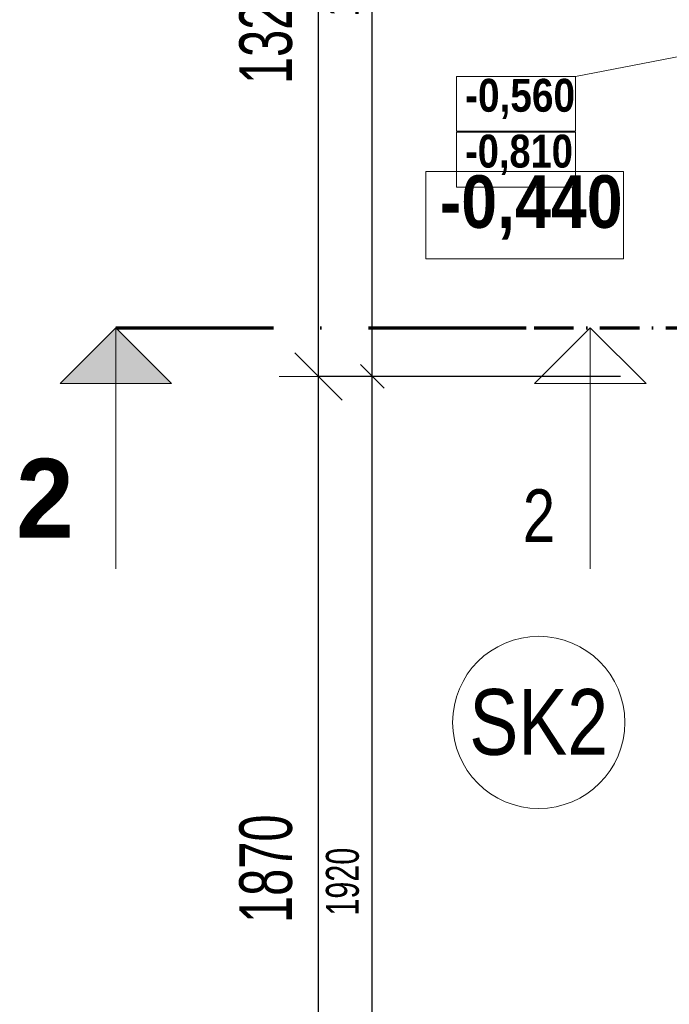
# Model space of a CAD drawing. Header units: millimetres. Extents: x -6145 to 8557, y -96590 to -75675.
# Tile 10 of 29: x -199 to 1037, y -83623 to -81751. Entities that reach past the tile are written whole.
import ezdxf

# ---------------------------------------------------------------- set-up
doc = ezdxf.new("R2010")
doc.units = ezdxf.units.MM
doc.header["$PDMODE"] = 65
doc.linetypes.add('Cerchovana_1', pattern=[125, 75, -25, 0, -25])
doc.linetypes.add('JIS_08_37_1', pattern=[480, 300, -90, 0, -90])
doc.layers.add('XR$1$VSTUPNÍ SCHODIŠTĚ - ZÁKLADY_1', color=7, linetype='Continuous', lineweight=25)
doc.layers.add('XR$2$VSTUPNÍ SCHODY - PUDORYS_1', color=7, linetype='Continuous', lineweight=25)
doc.styles.add('ARIAL', font='ARIAL.TTF')
doc.styles.add('Arial Black', font='Arial Black')
doc.styles.add('ARIALNARROW', font='ARIALN.TTF')
doc.dimstyles.new('DIMSTYLE_3', dxfattribs={"dimtxt": 62.5, "dimasz": 75, "dimexe": 0, "dimexo": 0, "dimgap": 31.25, "dimtad": 2, "dimdec": 0, "dimrnd": 5, "dimzin": 12, "dimdsep": 46, "dimtxsty": 'ARIALNARROW', "dimblk1": 'ALL_ML_STRICH', "dimblk2": 'ALL_ML_STRICH', "dimsah": 1, "dimcen": 0, "dimclrd": 6, "dimclre": 6, "dimclrt": 6, "dimadec": 0, "dimazin": 0, "dimtfac": 1, "dimtdec": 0, "dimtix": 1, "dimtmove": 2, "dimatfit": 3, "dimfxl": 0, "dimtzin": 0, "dimlwd": 0, "dimlwe": 13, "dimarcsym": 0})
doc.dimstyles.new('DIMSTYLE_8', dxfattribs={"dimtxt": 100, "dimasz": 150, "dimexe": 0, "dimexo": 0, "dimgap": 50, "dimtad": 2, "dimdec": 0, "dimrnd": 5, "dimzin": 12, "dimdsep": 46, "dimtxsty": 'ARIALNARROW', "dimblk1": 'ALL_ML_STRICH', "dimblk2": 'ALL_ML_STRICH', "dimsah": 1, "dimcen": 0, "dimclrd": 6, "dimclre": 6, "dimclrt": 6, "dimadec": 0, "dimazin": 0, "dimtfac": 1, "dimtdec": 0, "dimtix": 1, "dimtmove": 2, "dimatfit": 3, "dimfxl": 0, "dimtzin": 0, "dimlwd": 0, "dimlwe": 18, "dimarcsym": 0})

# ---------------------------------------------------------------- blocks, each defined once
blk = doc.blocks.new('ALL_ML_STRICH')
at = {"color": 0, "linetype": 'ByBlock', "lineweight": -2}
for p, q in [((0, -0.5), (0, 0.5)), ((-0.3, -0.3), (0.3, 0.3)), ((-1, 0), (0.5, 0))]:
    blk.add_line(p, q, dxfattribs=at)
blk = doc.blocks.new('*D45')
at = {"layer": 'DEFPOINTS', "color": 6, "linetype": 'Continuous', "lineweight": 13}
for p in [(1102.2, -82429.4), (471.6, -84349.4), (3022.2, -84349.4)]:
    blk.add_point(p, dxfattribs=at)
at = {"layer": 'XR$1$VSTUPNÍ SCHODIŠTĚ - ZÁKLADY_1', "color": 6, "linetype": 'Continuous', "lineweight": -2}
for p, q in [((944, -82429.4), (471.6, -82429.4)), ((471.6, -84349.4), (471.6, -82429.4)), ((2472.7, -84349.4), (471.6, -84349.4))]:
    blk.add_line(p, q, dxfattribs=at)
at = {"layer": 'XR$1$VSTUPNÍ SCHODIŠTĚ - ZÁKLADY_1', "color": 6, "linetype": 'Continuous', "lineweight": 13, "xscale": 75, "yscale": 75, "zscale": 75}
for p, rotation in [((471.6, -82429.4), 90), ((471.6, -84349.4), 270)]:
    blk.add_blockref('ALL_ML_STRICH', p, dxfattribs=dict(at, rotation=rotation))
at = {"layer": 'XR$1$VSTUPNÍ SCHODIŠTĚ - ZÁKLADY_1', "color": 6, "linetype": 'Continuous', "lineweight": 13, "insert": (415.3, -83390), "char_height": 62.5, "width": 202.857, "attachment_point": 5, "rotation": 90, "style": 'ARIALNARROW'}
blk.add_mtext('\\W0.81;\\A1;{1920}', dxfattribs=at)
blk = doc.blocks.new('*D46')
at = {"layer": 'DEFPOINTS', "color": 6, "linetype": 'Continuous', "lineweight": 13}
for p in [(1102.2, -80929.4), (471.6, -82429.4), (1102.2, -82429.4)]:
    blk.add_point(p, dxfattribs=at)
at = {"layer": 'XR$1$VSTUPNÍ SCHODIŠTĚ - ZÁKLADY_1', "color": 6, "linetype": 'Continuous', "lineweight": -2}
for p, q in [((471.6, -80929.4), (471.6, -80929.4)), ((471.6, -82429.4), (471.6, -80929.4)), ((944, -82429.4), (471.6, -82429.4))]:
    blk.add_line(p, q, dxfattribs=at)
at = {"layer": 'XR$1$VSTUPNÍ SCHODIŠTĚ - ZÁKLADY_1', "color": 6, "linetype": 'Continuous', "lineweight": 13, "xscale": 75, "yscale": 75, "zscale": 75}
for p, rotation in [((471.6, -80929.4), 90), ((471.6, -82429.4), 270)]:
    blk.add_blockref('ALL_ML_STRICH', p, dxfattribs=dict(at, rotation=rotation))
at = {"layer": 'XR$1$VSTUPNÍ SCHODIŠTĚ - ZÁKLADY_1', "color": 6, "linetype": 'Continuous', "lineweight": 13, "insert": (415.3, -81680), "char_height": 62.5, "width": 202.857, "attachment_point": 5, "rotation": 90, "style": 'ARIALNARROW'}
blk.add_mtext('\\W0.81;\\A1;{1500}', dxfattribs=at)
blk = doc.blocks.new('*D132')
at = {"layer": 'DEFPOINTS', "color": 6, "linetype": 'Continuous', "lineweight": 18}
for p in [(1152.2, -82429.4), (369.7, -84299.4), (3065.1, -84299.4)]:
    blk.add_point(p, dxfattribs=at)
at = {"layer": 'XR$2$VSTUPNÍ SCHODY - PUDORYS_1', "color": 6, "linetype": 'Continuous', "lineweight": -2}
for p, q in [((698.4, -82429.4), (369.7, -82429.4)), ((369.7, -84299.4), (369.7, -82429.4)), ((698.4, -84299.4), (369.7, -84299.4))]:
    blk.add_line(p, q, dxfattribs=at)
at = {"layer": 'XR$2$VSTUPNÍ SCHODY - PUDORYS_1', "color": 6, "linetype": 'Continuous', "lineweight": 18, "xscale": 150, "yscale": 150, "zscale": 150}
for p, rotation in [((369.7, -82429.4), 90), ((369.7, -84299.4), 270)]:
    blk.add_blockref('ALL_ML_STRICH', p, dxfattribs=dict(at, rotation=rotation))
at = {"layer": 'XR$2$VSTUPNÍ SCHODY - PUDORYS_1', "color": 6, "linetype": 'Continuous', "lineweight": 18, "insert": (269.7, -83365.4), "char_height": 100, "width": 324.571, "attachment_point": 5, "rotation": 90, "style": 'ARIALNARROW'}
blk.add_mtext('\\W0.81;\\A1;{1870}', dxfattribs=at)
blk = doc.blocks.new('*D133')
at = {"layer": 'DEFPOINTS', "color": 6, "linetype": 'Continuous', "lineweight": 18}
for p in [(1152.2, -81109.4), (369.7, -82429.4), (1152.2, -82429.4)]:
    blk.add_point(p, dxfattribs=at)
at = {"layer": 'XR$2$VSTUPNÍ SCHODY - PUDORYS_1', "color": 6, "linetype": 'Continuous', "lineweight": -2}
for p, q in [((369.7, -81109.4), (369.7, -81109.4)), ((369.7, -82429.4), (369.7, -81109.4)), ((698.4, -82429.4), (369.7, -82429.4))]:
    blk.add_line(p, q, dxfattribs=at)
at = {"layer": 'XR$2$VSTUPNÍ SCHODY - PUDORYS_1', "color": 6, "linetype": 'Continuous', "lineweight": 18, "xscale": 150, "yscale": 150, "zscale": 150}
for p, rotation in [((369.7, -81109.4), 90), ((369.7, -82429.4), 270)]:
    blk.add_blockref('ALL_ML_STRICH', p, dxfattribs=dict(at, rotation=rotation))
at = {"layer": 'XR$2$VSTUPNÍ SCHODY - PUDORYS_1', "color": 6, "linetype": 'Continuous', "lineweight": 18, "insert": (269.7, -81770.4), "char_height": 100, "width": 324.571, "attachment_point": 5, "rotation": 90, "style": 'ARIALNARROW'}
blk.add_mtext('\\W0.81;\\A1;{1320}', dxfattribs=at)
blk = doc.blocks.new('KOMPLEXNÍ OBJEKT_13')
at = {"layer": 'XR$2$VSTUPNÍ SCHODY - PUDORYS_1', "linetype": 'Continuous', "lineweight": 13}
blk.add_hatch(color=7, dxfattribs=at).paths.add_polyline_path([(90.2, -82443.1), (-121.9, -82443.1), (-15.8, -82337.1)], flags=16)
at = {"layer": 'XR$2$VSTUPNÍ SCHODY - PUDORYS_1', "color": 7, "linetype": 'Continuous', "lineweight": 13}
for p, q in [((-15.8, -82337.1), (-121.9, -82443.1)), ((-15.8, -82337.1), (-15.8, -82795.4)), ((-15.8, -82337.1), (90.2, -82443.1)), ((-121.9, -82443.1), (90.2, -82443.1))]:
    blk.add_line(p, q, dxfattribs=at)
at = {"layer": 'XR$2$VSTUPNÍ SCHODY - PUDORYS_1', "color": 7, "linetype": 'JIS_08_37_1', "lineweight": 70}
blk.add_line((-15.8, -82337.1), (859.6, -82337.1), dxfattribs=at)
at = {"layer": 'XR$2$VSTUPNÍ SCHODY - PUDORYS_1', "color": 7, "linetype": 'Continuous', "lineweight": 25, "insert": (-205.3, -82735.9), "char_height": 150, "width": 176.23, "attachment_point": 7, "style": 'Arial Black'}
blk.add_mtext('\\W0.82;2', dxfattribs=at)

msp = doc.modelspace()

# ---------------------------------------------------------------- linework, layer by layer
at = {"layer": 'XR$1$VSTUPNÍ SCHODIŠTĚ - ZÁKLADY_1', "color": 6, "linetype": 'Continuous', "lineweight": 13}
msp.add_line((858.1, -81858.9), (1305.1, -81773), dxfattribs=at)
at = {"layer": 'XR$1$VSTUPNÍ SCHODIŠTĚ - ZÁKLADY_1', "color": 7, "linetype": 'Cerchovana_1', "lineweight": 70}
msp.add_line((529.3, -82337.1), (1457.1, -82337.1), dxfattribs=at)
at = {"layer": 'XR$1$VSTUPNÍ SCHODIŠTĚ - ZÁKLADY_1', "color": 7, "linetype": 'Continuous', "lineweight": 13}
for p, q in [((886.2, -82337.1), (780.1, -82443.1)), ((886.2, -82795.4), (886.2, -82337.1)), ((992.3, -82443.1), (886.2, -82337.1)), ((780.1, -82443.1), (992.3, -82443.1))]:
    msp.add_line(p, q, dxfattribs=at)
at = {"layer": 'XR$1$VSTUPNÍ SCHODIŠTĚ - ZÁKLADY_1', "color": 6, "linetype": 'Continuous', "lineweight": 13}
for points in [[(632.1, -81963.1), (858.1, -81963.1), (858.1, -81858.9), (632.1, -81858.9), (632.1, -81963.1)], [(632.1, -82069.4), (858.1, -82069.4), (858.1, -81965.2), (632.1, -81965.2), (632.1, -82069.4)]]:
    msp.add_lwpolyline(points, dxfattribs=at)
at = {"layer": 'XR$2$VSTUPNÍ SCHODY - PUDORYS_1', "color": 6, "linetype": 'Continuous', "lineweight": 13}
msp.add_lwpolyline([(573.5, -82206.1), (949.5, -82206.1), (949.5, -82039.5), (573.5, -82039.5), (573.5, -82206.1)], dxfattribs=at)
at = {"layer": 'XR$2$VSTUPNÍ SCHODY - PUDORYS_1', "color": 3, "linetype": 'Continuous', "lineweight": 13}
msp.add_circle((788.2, -83087.2), 163.7, dxfattribs=at)

# ---------------------------------------------------------------- block references
at = {"layer": 'XR$2$VSTUPNÍ SCHODY - PUDORYS_1', "color": 7, "linetype": 'Continuous', "lineweight": 13}
msp.add_blockref('KOMPLEXNÍ OBJEKT_13', (0, 0), dxfattribs=at)

# ---------------------------------------------------------------- texts
at = {"layer": 'XR$1$VSTUPNÍ SCHODIŠTĚ - ZÁKLADY_1', "color": 6, "linetype": 'Continuous', "lineweight": 13, "char_height": 62.5, "attachment_point": 7, "style": 'ARIALNARROW'}
for s, insert, width in [('\\W1.03;\\fArial Narrow|i0|b1|c0|p0;-0,560', (648.2, -81940.2), 242.112), ('\\W1.01;\\fArial Narrow|i0|b1|c0|p0;-0,810', (648.2, -82046.4), 241.512)]:
    msp.add_mtext(s, dxfattribs=dict(at, insert=insert, width=width))
at = {"layer": 'XR$1$VSTUPNÍ SCHODIŠTĚ - ZÁKLADY_1', "color": 7, "linetype": 'Continuous', "lineweight": 35, "insert": (758, -82744), "char_height": 100, "width": 102.279, "attachment_point": 7, "style": 'ARIAL'}
msp.add_mtext('\\W0.79;2', dxfattribs=at)
at = {"layer": 'XR$2$VSTUPNÍ SCHODY - PUDORYS_1', "color": 6, "linetype": 'Continuous', "lineweight": 13, "insert": (600.2, -82169.5), "char_height": 100, "width": 402.875, "attachment_point": 7, "style": 'ARIALNARROW'}
msp.add_mtext('\\W1.07;\\fArial Narrow|i0|b1|c0|p0;-0,440', dxfattribs=at)
at = {"layer": 'XR$2$VSTUPNÍ SCHODY - PUDORYS_1', "color": 3, "linetype": 'Continuous', "lineweight": 25, "insert": (788.2, -83087.2), "char_height": 125, "width": 314.943, "attachment_point": 5, "style": 'ARIAL'}
msp.add_mtext('\\W0.80;SK2', dxfattribs=at)

# ---------------------------------------------------------------- dimensions: what is measured, and where the dimension line sits
at = {"layer": 'XR$1$VSTUPNÍ SCHODIŠTĚ - ZÁKLADY_1', "color": 6, "linetype": 'Continuous', "lineweight": 13}
for base, p1, p2, picture, middle in [((471.6, -80929.4), (944, -82429.4), (471.6, -80929.4), '*D46', (415.3, -81680)), ((471.6, -82429.4), (2472.7, -84349.4), (944, -82429.4), '*D45', (415.3, -83390))]:
    dim = msp.add_linear_dim(base=base, p1=p1, p2=p2, angle=90, dimstyle='DIMSTYLE_3', override={"dimpost": '<>', "dimclrd": 6, "dimclre": 6, "dimclrt": 6, "dimlwd": 0, "dimlwe": 13}, dxfattribs=at)
    dim.commit()
    dim.dimension.update_dxf_attribs({"geometry": picture, "text_midpoint": middle, "dimtype": 160})
at = {"layer": 'XR$2$VSTUPNÍ SCHODY - PUDORYS_1', "color": 6, "linetype": 'Continuous', "lineweight": 18}
for base, p1, p2, picture, middle in [((369.7, -81109.4), (698.4, -82429.4), (369.7, -81109.4), '*D133', (269.7, -81770.4)), ((369.7, -82429.4), (698.4, -84299.4), (698.4, -82429.4), '*D132', (269.7, -83365.4))]:
    dim = msp.add_linear_dim(base=base, p1=p1, p2=p2, angle=90, dimstyle='DIMSTYLE_8', override={"dimpost": '<>', "dimclrd": 6, "dimclre": 6, "dimclrt": 6, "dimlwd": 0, "dimlwe": 18}, dxfattribs=at)
    dim.commit()
    dim.dimension.update_dxf_attribs({"geometry": picture, "text_midpoint": middle, "dimtype": 160})

doc.saveas('drawing.dxf')
